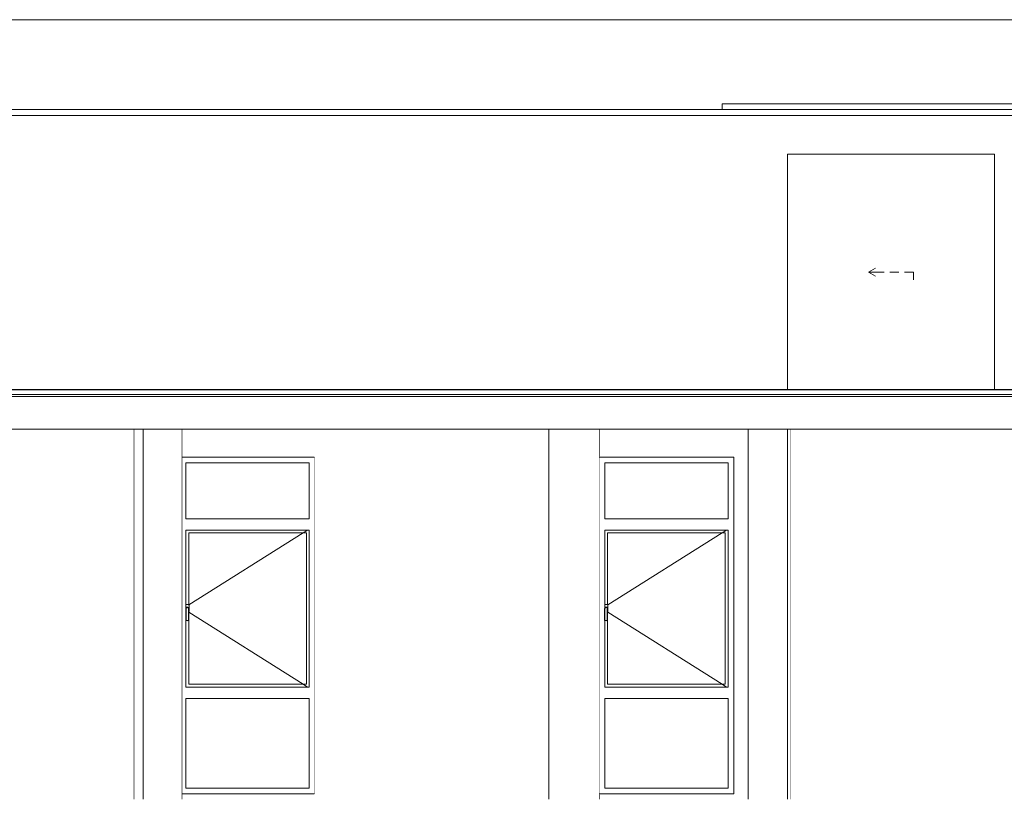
# Model space of a CAD drawing. Header units: millimetres. Extents: x -30280 to 136103, y -81242 to 8968.
# Tile 39 of 46: x 71153 to 79933, y -81242 to -74292. Entities that reach past the tile are written whole.
import ezdxf

# ---------------------------------------------------------------- set-up
doc = ezdxf.new("R2010")
doc.units = ezdxf.units.MM
doc.header["$MEASUREMENT"] = 0
doc.linetypes.add('Wipeout_Contour', pattern=[1000, 0, -1000])
for name, color, linetype in [('07_CR_Cel Ras pladur', 7, 'Continuous'), ('09_EI_Mobiliari general', 7, 'Continuous'), ('10_ESTR_Fotjats', 7, 'Continuous'), ('12_FAÇ_Façana', 7, 'Continuous'), ('14_PAV_Paviment existent', 7, 'Continuous'), ('Demolido_08_Envans', 7, 'Continuous'), ('Demolido_Puertas Archicad', 7, 'Continuous'), ('Ventanas Archicad', 7, 'Continuous')]:
    doc.layers.add(name, color=color, linetype=linetype)
for name, color, linetype, lineweight, true_color in [('07_CR_Cel Ras pladur_Pluma_Nº__102', 7, 'Continuous', 5, 0xcccccc), ('Demolido_Puertas Archicad_Pluma_Nº__3', 7, 'Continuous', 5, 0xa4a4a4), ('Ventanas Archicad_Pluma_Nº__3', 7, 'Continuous', 5, 0xa4a4a4)]:
    doc.layers.add(name, color=color, linetype=linetype, lineweight=lineweight, true_color=true_color)
for name, color, linetype, lineweight in [('09_EI_Mobiliari general_Pluma_Nº__88', 7, 'Continuous', 5), ('10_ESTR_Fotjats_Pluma_Nº__1', 7, 'Continuous', 5), ('12_FAÇ_Façana_Pluma_Nº__47', 7, 'Continuous', 20), ('14_PAV_Paviment existent_Pluma_Nº__29', 7, 'Continuous', 20), ('Demolido_08_Envans_Pluma_Nº__47', 7, 'Continuous', 20), ('Ventanas Archicad_Pluma_Nº__47', 7, 'Continuous', 20)]:
    doc.layers.add(name, color=color, linetype=linetype, lineweight=lineweight)

# ---------------------------------------------------------------- blocks, each defined once
blk = doc.blocks.new('Elem Sección_39_1', base_point=(79620.7, -77592.4))
at = {"color": 254, "linetype": 'Wipeout_Contour', "lineweight": 0, "ltscale": 886023.087086}
blk.add_wipeout([(77519.6, -81192.4), (76322.8, -81192.4), (76322.8, -81242.4), (77649.6, -81242.4), (77649.6, -77942.4), (76322.8, -77942.4), (76322.8, -78192.4), (77519.6, -78192.4)], dxfattribs=at).dxf.layer = '12_FAÇ_Façana'
at = {"layer": '12_FAÇ_Façana_Pluma_Nº__47', "color": 7, "linetype": 'Continuous', "lineweight": 20}
for p, q in [((76322.8, -77942.4), (76322.8, -78192.4)), ((76322.8, -81192.4), (76322.8, -81242.4))]:
    blk.add_line(p, q, dxfattribs=at)
blk = doc.blocks.new('Elem Sección_40_1', base_point=(79620.7, -77592.4))
at = {"color": 254, "linetype": 'Wipeout_Contour', "lineweight": 0, "ltscale": 448660.313489}
blk.add_wipeout([(78020.3, -81242.4), (80020.3, -81242.4), (80020.3, -77942.4), (78020.3, -77942.4)], dxfattribs=at).dxf.layer = '12_FAÇ_Façana'
at = {"layer": '12_FAÇ_Façana_Pluma_Nº__47', "color": 7, "linetype": 'Continuous', "lineweight": 20}
blk.add_line((78020.3, -77942.4), (78020.3, -81242.4), dxfattribs=at)
blk = doc.blocks.new('Elem Sección_41_1', base_point=(79620.7, -77592.4))
at = {"color": 254, "linetype": 'Wipeout_Contour', "lineweight": 0, "ltscale": 445788.70362}
blk.add_wipeout([(78002.8, -77942.4), (77999.6, -77942.4), (77999.6, -81242.4), (78002.8, -81242.4)], dxfattribs=at).dxf.layer = '09_EI_Mobiliari general'
at = {"layer": '09_EI_Mobiliari general_Pluma_Nº__88', "color": 7, "linetype": 'Continuous', "lineweight": 5}
blk.add_line((78002.8, -81242.4), (78002.8, -77942.4), dxfattribs=at)
blk = doc.blocks.new('Elem Sección_42_1', base_point=(79620.7, -77592.4))
at = {"color": 254, "linetype": 'Wipeout_Contour', "lineweight": 0, "ltscale": 440492.069255}
blk.add_wipeout([(75871.8, -77942.4), (75871.8, -81242.4), (76322.8, -81242.4), (76322.8, -77942.4)], dxfattribs=at).dxf.layer = '09_EI_Mobiliari general'
at = {"layer": '09_EI_Mobiliari general_Pluma_Nº__88', "color": 7, "linetype": 'Continuous', "lineweight": 5}
blk.add_line((76322.8, -81192.4), (76322.8, -78192.4), dxfattribs=at)
blk = doc.blocks.new('Elem Sección_43_1', base_point=(79620.7, -77592.4))
at = {"color": 254, "linetype": 'Wipeout_Contour', "lineweight": 0, "ltscale": 429896.560959}
blk.add_wipeout([(72170.3, -81242.4), (72252.8, -81242.4), (72252.8, -77942.4), (72170.3, -77942.4)], dxfattribs=at).dxf.layer = '09_EI_Mobiliari general'
at = {"layer": '09_EI_Mobiliari general_Pluma_Nº__88', "color": 7, "linetype": 'Continuous', "lineweight": 5}
blk.add_line((72170.3, -81242.4), (72170.3, -77942.4), dxfattribs=at)
blk = doc.blocks.new('Elem Sección_51_1', base_point=(79620.7, -77592.4))
at = {"color": 254, "linetype": 'Wipeout_Contour', "lineweight": 0, "ltscale": 430478.598995}
blk.add_wipeout([(72252.8, -77942.4), (72252.8, -81242.4), (72602.8, -81242.4), (72602.8, -77942.4)], dxfattribs=at).dxf.layer = '09_EI_Mobiliari general'
at = {"layer": '09_EI_Mobiliari general_Pluma_Nº__88', "color": 7, "linetype": 'Continuous', "lineweight": 5}
for p, q in [((72252.8, -81242.4), (72252.8, -77942.4)), ((72602.8, -81242.4), (72602.8, -77942.4))]:
    blk.add_line(p, q, dxfattribs=at)
blk = doc.blocks.new('Elem Sección_52_1', base_point=(79620.7, -77592.4))
at = {"color": 254, "linetype": 'Wipeout_Contour', "lineweight": 0, "ltscale": 445294.790671}
blk.add_wipeout([(77649.6, -81242.4), (77999.6, -81242.4), (77999.6, -77942.4), (77649.6, -77942.4)], dxfattribs=at).dxf.layer = '09_EI_Mobiliari general'
at = {"layer": '09_EI_Mobiliari general_Pluma_Nº__88', "color": 7, "linetype": 'Continuous', "lineweight": 5}
for p, q in [((77649.6, -81242.4), (77649.6, -77942.4)), ((77999.6, -81242.4), (77999.6, -77942.4))]:
    blk.add_line(p, q, dxfattribs=at)
blk = doc.blocks.new('Elem Sección_57_1', base_point=(79620.7, -77592.4))
at = {"color": 254, "linetype": 'Wipeout_Contour', "lineweight": 0, "ltscale": 445817.601639}
blk.add_wipeout([(78020.3, -77942.4), (78002.8, -77942.4), (78002.8, -81242.4), (78020.3, -81242.4)], dxfattribs=at).dxf.layer = '09_EI_Mobiliari general'
blk = doc.blocks.new('Elem Sección_58_1', base_point=(79620.7, -77592.4))
at = {"layer": '12_FAÇ_Façana_Pluma_Nº__47', "color": 7, "linetype": 'Continuous', "lineweight": 20}
for p, q in [((72694.7, -78742.4), (72694.7, -78242.4)), ((72694.7, -80217.4), (72694.7, -78867.4)), ((72694.7, -81142.4), (72694.7, -80342.4))]:
    blk.add_line(p, q, dxfattribs=at)
blk = doc.blocks.new('Elem Sección_63_1', base_point=(79620.7, -77592.4))
at = {"layer": 'Ventanas Archicad_Pluma_Nº__3', "color": 253, "linetype": 'Continuous', "lineweight": 5, "true_color": 0xa4a4a4}
for p, q in [((72744.7, -78242.4), (72744.7, -78742.4)), ((72719.7, -80217.4), (72719.7, -78867.4)), ((72769.7, -78867.4), (72769.7, -80217.4)), ((72799, -78867.4), (73709.6, -79441.4)), ((72799, -80217.4), (73709.6, -79643.3)), ((72744.7, -80342.4), (72744.7, -81142.4))]:
    blk.add_line(p, q, dxfattribs=at)
blk = doc.blocks.new('Elem Sección_67_1', base_point=(79620.7, -77592.4))
at = {"layer": 'Ventanas Archicad_Pluma_Nº__3', "color": 253, "linetype": 'Continuous', "lineweight": 5, "true_color": 0xa4a4a4}
for p, q in [((77387.3, -78742.4), (77387.3, -78242.4)), ((76394.6, -78900.8), (77362.3, -79510.9)), ((77362.3, -80217.4), (77362.3, -78867.4)), ((77412.3, -78867.4), (77412.3, -80217.4)), ((77358.8, -79515.4), (77360.1, -79510.4)), ((77358.8, -79569.4), (77358.8, -79515.4)), ((77360.1, -79510.4), (77362.3, -79508.2)), ((77362.3, -79510.9), (77412.3, -79542.4)), ((77362.3, -79573.9), (77412.3, -79542.4)), ((76394.6, -80184), (77362.3, -79573.9)), ((77360.1, -79574.4), (77358.8, -79569.4)), ((77362.3, -79576.5), (77360.1, -79574.4)), ((77361.3, -79646.4), (77361.3, -79575.5)), ((77362.3, -79647.9), (77361.3, -79646.4)), ((77387.3, -81142.4), (77387.3, -80342.4))]:
    blk.add_line(p, q, dxfattribs=at)
at = {"layer": 'Ventanas Archicad_Pluma_Nº__47', "color": 7, "linetype": 'Continuous', "lineweight": 20}
for p, q in [((77437.3, -78242.4), (77437.3, -78742.4)), ((77437.3, -78867.4), (77437.3, -80217.4)), ((77437.3, -80342.4), (77437.3, -81142.4))]:
    blk.add_line(p, q, dxfattribs=at)
blk = doc.blocks.new('Elem Sección_68_1', base_point=(79620.7, -77592.4))
at = {"color": 254, "linetype": 'Wipeout_Contour', "lineweight": 0, "ltscale": 437002.439914}
blk.add_wipeout([(73779.6, -81242.4), (75871.8, -81242.4), (75871.8, -77942.4), (73779.6, -77942.4)], dxfattribs=at).dxf.layer = '12_FAÇ_Façana'
at = {"layer": '12_FAÇ_Façana_Pluma_Nº__47', "color": 7, "linetype": 'Continuous', "lineweight": 20}
for p, q in [((75871.8, -81242.4), (75871.8, -77942.4)), ((73779.6, -78192.4), (73779.6, -81192.4))]:
    blk.add_line(p, q, dxfattribs=at)
blk = doc.blocks.new('Elem Sección_69_1', base_point=(79620.7, -77592.4))
at = {"color": 254, "linetype": 'Wipeout_Contour', "lineweight": 0, "ltscale": 1323766.627463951}
blk.add_wipeout([(76322.8, -78242.4), (76322.8, -81142.4), (76369.6, -81142.4), (76369.6, -80342.4), (76369.6, -80242.4), (76369.6, -79647.9), (76368.6, -79646.4), (76368.6, -79542.4), (76369.6, -79538.6), (76369.6, -78842.4), (76369.6, -78742.4), (76369.6, -78242.4)], dxfattribs=at).dxf.layer = 'Ventanas Archicad'
at = {"color": 254, "linetype": 'Wipeout_Contour', "lineweight": 0, "ltscale": 888795.733469}
blk.add_wipeout([(77469.6, -78842.4), (77469.6, -80242.4), (77469.6, -80342.4), (77469.6, -81142.4), (77519.6, -81142.4), (77519.6, -78242.4), (77469.6, -78242.4), (77469.6, -78742.4)], dxfattribs=at).dxf.layer = 'Ventanas Archicad'
at = {"color": 254, "linetype": 'Wipeout_Contour', "lineweight": 0, "ltscale": 658259.177936}
blk.add_wipeout([(77519.6, -78192.4), (76322.8, -78192.4), (76322.8, -78242.4), (76369.6, -78242.4), (77469.6, -78242.4), (77519.6, -78242.4)], dxfattribs=at).dxf.layer = 'Ventanas Archicad'
at = {"color": 254, "linetype": 'Wipeout_Contour', "lineweight": 0, "ltscale": 440454.734706}
blk.add_wipeout([(76369.6, -78742.4), (76369.6, -78842.4), (77469.6, -78842.4), (77469.6, -78742.4)], dxfattribs=at).dxf.layer = 'Ventanas Archicad'
at = {"color": 254, "linetype": 'Wipeout_Contour', "lineweight": 0, "ltscale": 1874621.307788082}
blk.add_wipeout([(76371.1, -79506.7), (76369.6, -79508.2), (76369.6, -79538.6), (76370.4, -79535.6), (76375.4, -79530.7), (76382.1, -79528.9), (76388.9, -79530.7), (76393.8, -79535.6), (76395.6, -79542.4), (76395.6, -79575.5), (76396.8, -79574.4), (76398.1, -79569.4), (76398.1, -79515.4), (76396.8, -79510.4), (76393.1, -79506.7), (76388.1, -79505.4), (76376.1, -79505.4)], dxfattribs=at).dxf.layer = 'Ventanas Archicad'
at = {"color": 254, "linetype": 'Wipeout_Contour', "lineweight": 0, "ltscale": 441405.868665}
blk.add_wipeout([(76372.5, -79646.8), (76370.6, -79649.4), (76382.1, -79652.4), (76382.1, -79649.3)], dxfattribs=at).dxf.layer = 'Ventanas Archicad'
at = {"color": 254, "linetype": 'Wipeout_Contour', "lineweight": 0, "ltscale": 444767.863495}
blk.add_wipeout([(76369.6, -80242.4), (76369.6, -80342.4), (77469.6, -80342.4), (77469.6, -80242.4)], dxfattribs=at).dxf.layer = 'Ventanas Archicad'
at = {"color": 254, "linetype": 'Wipeout_Contour', "lineweight": 0, "ltscale": 670920.625187}
blk.add_wipeout([(76369.6, -81142.4), (76322.8, -81142.4), (76322.8, -81192.4), (77519.6, -81192.4), (77519.6, -81142.4), (77469.6, -81142.4)], dxfattribs=at).dxf.layer = 'Ventanas Archicad'
at = {"layer": 'Ventanas Archicad_Pluma_Nº__47', "color": 7, "linetype": 'Continuous', "lineweight": 20}
for p, q in [((76322.8, -78192.4), (77519.6, -78192.4)), ((77519.6, -78192.4), (77519.6, -81192.4)), ((77519.6, -81192.4), (76322.8, -81192.4))]:
    blk.add_line(p, q, dxfattribs=at)
at = {"color": 254, "linetype": 'Wipeout_Contour', "lineweight": 0, "ltscale": 439597.394521}
blk.add_wipeout([(76369.6, -78742.4), (77469.6, -78742.4), (77469.6, -78242.4), (76369.6, -78242.4)], dxfattribs=at).dxf.layer = 'Ventanas Archicad'
at = {"color": 254, "linetype": 'Wipeout_Contour', "lineweight": 0, "ltscale": 444104.81061}
blk.add_wipeout([(77444.6, -78867.4), (77444.6, -80217.4), (77469.6, -80217.4), (77469.6, -78867.4)], dxfattribs=at).dxf.layer = 'Ventanas Archicad'
at = {"color": 254, "linetype": 'Wipeout_Contour', "lineweight": 0, "ltscale": 441435.353619}
blk.add_wipeout([(76391.8, -79646.8), (76382.1, -79649.3), (76382.1, -79652.4), (76393.6, -79649.4)], dxfattribs=at).dxf.layer = 'Ventanas Archicad'
at = {"color": 254, "linetype": 'Wipeout_Contour', "lineweight": 0, "ltscale": 446070.754069}
blk.add_wipeout([(76369.6, -81142.4), (77469.6, -81142.4), (77469.6, -80342.4), (76369.6, -80342.4)], dxfattribs=at).dxf.layer = 'Ventanas Archicad'
at = {"layer": 'Ventanas Archicad_Pluma_Nº__3', "color": 253, "linetype": 'Continuous', "lineweight": 5, "true_color": 0xa4a4a4}
for p, q in [((76369.6, -78742.4), (76369.6, -78242.4)), ((76369.6, -78242.4), (77469.6, -78242.4)), ((77469.6, -78242.4), (77469.6, -78742.4)), ((77469.6, -78742.4), (76369.6, -78742.4)), ((76369.6, -81142.4), (76369.6, -80342.4)), ((76369.6, -80342.4), (77469.6, -80342.4)), ((77469.6, -80342.4), (77469.6, -81142.4)), ((77469.6, -81142.4), (76369.6, -81142.4))]:
    blk.add_line(p, q, dxfattribs=at)
at = {"color": 254, "linetype": 'Wipeout_Contour', "lineweight": 0, "ltscale": 441381.834149}
blk.add_wipeout([(76371.6, -79645.5), (76368.6, -79646.4), (76370.6, -79649.4), (76372.5, -79646.8)], dxfattribs=at).dxf.layer = 'Ventanas Archicad'
at = {"color": 254, "linetype": 'Wipeout_Contour', "lineweight": 0, "ltscale": 441444.726477}
blk.add_wipeout([(76392.6, -79645.5), (76391.8, -79646.8), (76393.6, -79649.4), (76395.6, -79646.4)], dxfattribs=at).dxf.layer = 'Ventanas Archicad'
at = {"color": 254, "linetype": 'Wipeout_Contour', "lineweight": 0, "ltscale": 441228.123376}
blk.add_wipeout([(76368.6, -79646.4), (76371.6, -79645.5), (76371.6, -79542.8), (76368.6, -79542.4)], dxfattribs=at).dxf.layer = 'Ventanas Archicad'
at = {"color": 254, "linetype": 'Wipeout_Contour', "lineweight": 0, "ltscale": 441294.593594}
blk.add_wipeout([(76392.6, -79542.8), (76392.6, -79645.5), (76395.6, -79646.4), (76395.6, -79542.4)], dxfattribs=at).dxf.layer = 'Ventanas Archicad'
at = {"color": 254, "linetype": 'Wipeout_Contour', "lineweight": 0, "ltscale": 441072.437225}
blk.add_wipeout([(76368.6, -79542.4), (76371.6, -79542.8), (76373.1, -79537.2), (76370.4, -79535.6)], dxfattribs=at).dxf.layer = 'Ventanas Archicad'
at = {"color": 254, "linetype": 'Wipeout_Contour', "lineweight": 0, "ltscale": 441134.445505}
blk.add_wipeout([(76391.1, -79537.2), (76392.6, -79542.8), (76395.6, -79542.4), (76393.8, -79535.6)], dxfattribs=at).dxf.layer = 'Ventanas Archicad'
at = {"color": 254, "linetype": 'Wipeout_Contour', "lineweight": 0, "ltscale": 441065.510211}
blk.add_wipeout([(76370.4, -79535.6), (76373.1, -79537.2), (76376.9, -79533.4), (76375.4, -79530.7)], dxfattribs=at).dxf.layer = 'Ventanas Archicad'
at = {"color": 254, "linetype": 'Wipeout_Contour', "lineweight": 0, "ltscale": 441110.970129}
blk.add_wipeout([(76387.3, -79533.4), (76391.1, -79537.2), (76393.8, -79535.6), (76388.9, -79530.7)], dxfattribs=at).dxf.layer = 'Ventanas Archicad'
at = {"color": 254, "linetype": 'Wipeout_Contour', "lineweight": 0, "ltscale": 441071.128402}
blk.add_wipeout([(76375.4, -79530.7), (76376.9, -79533.4), (76382.1, -79532), (76382.1, -79528.9)], dxfattribs=at).dxf.layer = 'Ventanas Archicad'
at = {"color": 254, "linetype": 'Wipeout_Contour', "lineweight": 0, "ltscale": 441087.998152}
blk.add_wipeout([(76382.1, -79532), (76387.3, -79533.4), (76388.9, -79530.7), (76382.1, -79528.9)], dxfattribs=at).dxf.layer = 'Ventanas Archicad'
at = {"color": 254, "linetype": 'Wipeout_Contour', "lineweight": 0, "ltscale": 1323683.501405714}
blk.add_wipeout([(76372.5, -79646.8), (76382.1, -79649.3), (76391.8, -79646.8), (76392.6, -79645.5), (76392.6, -79542.8), (76391.1, -79537.2), (76387.3, -79533.4), (76382.1, -79532), (76376.9, -79533.4), (76373.1, -79537.2), (76371.6, -79542.8), (76371.6, -79645.5)], dxfattribs=at).dxf.layer = 'Ventanas Archicad'
at = {"color": 254, "linetype": 'Wipeout_Contour', "lineweight": 0, "ltscale": 881098.917133}
blk.add_wipeout([(76369.6, -78867.4), (76369.6, -79508.2), (76371.1, -79506.7), (76376.1, -79505.4), (76388.1, -79505.4), (76393.1, -79506.7), (76394.6, -79508.2), (76394.6, -78867.4)], dxfattribs=at).dxf.layer = 'Ventanas Archicad'
at = {"color": 254, "linetype": 'Wipeout_Contour', "lineweight": 0, "ltscale": 773306.058492}
blk.add_wipeout([(76370.6, -79649.4), (76369.6, -79647.9), (76369.6, -80217.4), (76394.6, -80217.4), (76394.6, -79647.9), (76393.6, -79649.4), (76382.1, -79652.4)], dxfattribs=at).dxf.layer = 'Ventanas Archicad'
at = {"color": 254, "linetype": 'Wipeout_Contour', "lineweight": 0, "ltscale": 660968.940305}
blk.add_wipeout([(76369.6, -78842.4), (76369.6, -78867.4), (76394.6, -78867.4), (77444.6, -78867.4), (77469.6, -78867.4), (77469.6, -78842.4)], dxfattribs=at).dxf.layer = 'Ventanas Archicad'
at = {"color": 254, "linetype": 'Wipeout_Contour', "lineweight": 0, "ltscale": 666862.123041}
blk.add_wipeout([(76369.6, -80242.4), (77469.6, -80242.4), (77469.6, -80217.4), (77444.6, -80217.4), (76394.6, -80217.4), (76369.6, -80217.4)], dxfattribs=at).dxf.layer = 'Ventanas Archicad'
at = {"color": 254, "linetype": 'Wipeout_Contour', "lineweight": 0, "ltscale": 1325065.21407118}
blk.add_wipeout([(76394.6, -79508.2), (76396.8, -79510.4), (76398.1, -79515.4), (76398.1, -79569.4), (76396.8, -79574.4), (76395.6, -79575.5), (76395.6, -79646.4), (76394.6, -79647.9), (76394.6, -80217.4), (77444.6, -80217.4), (77444.6, -78867.4), (76394.6, -78867.4)], dxfattribs=at).dxf.layer = 'Ventanas Archicad'
at = {"layer": 'Ventanas Archicad_Pluma_Nº__3', "color": 253, "linetype": 'Continuous', "lineweight": 5, "true_color": 0xa4a4a4}
for p, q in [((76369.6, -79538.6), (76369.6, -78842.4)), ((76369.6, -78842.4), (77469.6, -78842.4)), ((77455, -78842.4), (77415.3, -78867.4)), ((77469.6, -78842.4), (77469.6, -80242.4)), ((76394.6, -79508.2), (76394.6, -78867.4)), ((76394.6, -78867.4), (77444.6, -78867.4)), ((77415.3, -78867.4), (76396.2, -79509.8)), ((77444.6, -78867.4), (77444.6, -80217.4)), ((76368.6, -79542.4), (76370.4, -79535.6)), ((76368.6, -79646.4), (76368.6, -79542.4)), ((76371.1, -79506.7), (76369.6, -79508.2)), ((76370.4, -79535.6), (76375.4, -79530.7)), ((76376.1, -79505.4), (76371.1, -79506.7)), ((76371.6, -79542.8), (76373.1, -79537.2)), ((76371.6, -79645.5), (76371.6, -79542.8)), ((76373.1, -79537.2), (76376.9, -79533.4)), ((76375.4, -79530.7), (76382.1, -79528.9)), ((76388.1, -79505.4), (76376.1, -79505.4)), ((76376.9, -79533.4), (76382.1, -79532)), ((76382.1, -79528.9), (76388.9, -79530.7)), ((76382.1, -79532), (76387.3, -79533.4)), ((76387.3, -79533.4), (76391.1, -79537.2)), ((76393.1, -79506.7), (76388.1, -79505.4)), ((76388.9, -79530.7), (76393.8, -79535.6)), ((76391.1, -79537.2), (76392.6, -79542.8)), ((76392.6, -79542.8), (76392.6, -79645.5)), ((76396.8, -79510.4), (76393.1, -79506.7)), ((76393.8, -79535.6), (76395.6, -79542.4)), ((76395.6, -79542.4), (76395.6, -79646.4)), ((76398.1, -79515.4), (76396.8, -79510.4)), ((76398.1, -79569.4), (76398.1, -79515.4)), ((76395.6, -79575.5), (76396.8, -79574.4)), ((77415.3, -80217.4), (76396.2, -79574.9)), ((76396.8, -79574.4), (76398.1, -79569.4)), ((76370.6, -79649.4), (76368.6, -79646.4)), ((76369.6, -80242.4), (76369.6, -79647.9)), ((76382.1, -79652.4), (76370.6, -79649.4)), ((76372.5, -79646.8), (76371.6, -79645.5)), ((76382.1, -79649.3), (76372.5, -79646.8)), ((76391.8, -79646.8), (76382.1, -79649.3)), ((76393.6, -79649.4), (76382.1, -79652.4)), ((76392.6, -79645.5), (76391.8, -79646.8)), ((76395.6, -79646.4), (76393.6, -79649.4)), ((76394.6, -80217.4), (76394.6, -79647.9)), ((77469.6, -80242.4), (76369.6, -80242.4)), ((77444.6, -80217.4), (76394.6, -80217.4)), ((77455, -80242.4), (77415.3, -80217.4))]:
    blk.add_line(p, q, dxfattribs=at)
blk = doc.blocks.new('Elem Sección_70_1', base_point=(79620.7, -77592.4))
at = {"color": 254, "linetype": 'Wipeout_Contour', "lineweight": 0, "ltscale": 425085.791651}
blk.add_wipeout([(68623.3, -81242.4), (72170.3, -81242.4), (72170.3, -77942.4), (68623.3, -77942.4)], dxfattribs=at).dxf.layer = '12_FAÇ_Façana'
at = {"layer": '12_FAÇ_Façana_Pluma_Nº__47', "color": 7, "linetype": 'Continuous', "lineweight": 20}
blk.add_line((68623.3, -77942.4), (68623.3, -81242.4), dxfattribs=at)
blk = doc.blocks.new('Elem Sección_71_1', base_point=(79620.7, -77592.4))
at = {"color": 254, "linetype": 'Wipeout_Contour', "lineweight": 0, "ltscale": 428049.778562}
blk.add_wipeout([(72602.8, -77942.4), (72602.8, -78192.4), (73779.6, -78192.4), (73779.6, -77942.4)], dxfattribs=at).dxf.layer = '12_FAÇ_Façana'
at = {"color": 254, "linetype": 'Wipeout_Contour', "lineweight": 0, "ltscale": 437326.60508}
blk.add_wipeout([(72602.8, -81242.4), (73779.6, -81242.4), (73779.6, -81192.4), (72602.8, -81192.4)], dxfattribs=at).dxf.layer = '12_FAÇ_Façana'
blk = doc.blocks.new('Elem Sección_72_1', base_point=(79620.7, -77592.4))
at = {"color": 254, "linetype": 'Wipeout_Contour', "lineweight": 0, "ltscale": 1293164.967236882}
blk.add_wipeout([(72602.8, -78242.4), (72602.8, -81142.4), (72634.6, -81142.4), (72634.6, -80342.4), (72634.6, -80242.4), (72634.6, -79647.9), (72633.6, -79646.4), (72633.6, -79542.4), (72634.6, -79538.6), (72634.6, -78842.4), (72634.6, -78742.4), (72634.6, -78242.4)], dxfattribs=at).dxf.layer = 'Ventanas Archicad'
at = {"color": 254, "linetype": 'Wipeout_Contour', "lineweight": 0, "ltscale": 868213.100161}
blk.add_wipeout([(73734.6, -78842.4), (73734.6, -80242.4), (73734.6, -80342.4), (73734.6, -81142.4), (73779.6, -81142.4), (73779.6, -78242.4), (73734.6, -78242.4), (73734.6, -78742.4)], dxfattribs=at).dxf.layer = 'Ventanas Archicad'
at = {"color": 254, "linetype": 'Wipeout_Contour', "lineweight": 0, "ltscale": 642759.335587}
blk.add_wipeout([(72602.8, -78192.4), (72602.8, -78242.4), (72634.6, -78242.4), (73734.6, -78242.4), (73779.6, -78242.4), (73779.6, -78192.4)], dxfattribs=at).dxf.layer = 'Ventanas Archicad'
at = {"color": 254, "linetype": 'Wipeout_Contour', "lineweight": 0, "ltscale": 430151.441079}
blk.add_wipeout([(72634.6, -78742.4), (72634.6, -78842.4), (73734.6, -78842.4), (73734.6, -78742.4)], dxfattribs=at).dxf.layer = 'Ventanas Archicad'
at = {"color": 254, "linetype": 'Wipeout_Contour', "lineweight": 0, "ltscale": 1831210.731093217}
blk.add_wipeout([(72636.1, -79506.7), (72634.6, -79508.2), (72634.6, -79538.6), (72635.4, -79535.6), (72640.4, -79530.7), (72647.1, -79528.9), (72653.9, -79530.7), (72658.8, -79535.6), (72660.6, -79542.4), (72660.6, -79575.5), (72661.8, -79574.4), (72663.1, -79569.4), (72663.1, -79515.4), (72661.8, -79510.4), (72658.1, -79506.7), (72653.1, -79505.4), (72641.1, -79505.4)], dxfattribs=at).dxf.layer = 'Ventanas Archicad'
at = {"color": 254, "linetype": 'Wipeout_Contour', "lineweight": 0, "ltscale": 431200.404829}
blk.add_wipeout([(72635.6, -79649.4), (72647.1, -79652.4), (72647.1, -79649.3), (72637.5, -79646.8)], dxfattribs=at).dxf.layer = 'Ventanas Archicad'
at = {"color": 254, "linetype": 'Wipeout_Contour', "lineweight": 0, "ltscale": 434566.843039}
blk.add_wipeout([(72634.6, -80242.4), (72634.6, -80342.4), (73734.6, -80342.4), (73734.6, -80242.4)], dxfattribs=at).dxf.layer = 'Ventanas Archicad'
at = {"color": 254, "linetype": 'Wipeout_Contour', "lineweight": 0, "ltscale": 655720.134551}
blk.add_wipeout([(72602.8, -81192.4), (73779.6, -81192.4), (73779.6, -81142.4), (73734.6, -81142.4), (72634.6, -81142.4), (72602.8, -81142.4)], dxfattribs=at).dxf.layer = 'Ventanas Archicad'
at = {"layer": 'Ventanas Archicad_Pluma_Nº__47', "color": 7, "linetype": 'Continuous', "lineweight": 20}
for p, q in [((73779.6, -78192.4), (72602.8, -78192.4)), ((73779.6, -81192.4), (72602.8, -81192.4))]:
    blk.add_line(p, q, dxfattribs=at)
at = {"color": 254, "linetype": 'Wipeout_Contour', "lineweight": 0, "ltscale": 429273.496046}
blk.add_wipeout([(72634.6, -78742.4), (73734.6, -78742.4), (73734.6, -78242.4), (72634.6, -78242.4)], dxfattribs=at).dxf.layer = 'Ventanas Archicad'
at = {"color": 254, "linetype": 'Wipeout_Contour', "lineweight": 0, "ltscale": 433813.820689}
blk.add_wipeout([(73709.6, -78867.4), (73709.6, -80217.4), (73734.6, -80217.4), (73734.6, -78867.4)], dxfattribs=at).dxf.layer = 'Ventanas Archicad'
at = {"color": 254, "linetype": 'Wipeout_Contour', "lineweight": 0, "ltscale": 431229.11173}
blk.add_wipeout([(72656.8, -79646.8), (72647.1, -79649.3), (72647.1, -79652.4), (72658.6, -79649.4)], dxfattribs=at).dxf.layer = 'Ventanas Archicad'
at = {"color": 254, "linetype": 'Wipeout_Contour', "lineweight": 0, "ltscale": 435900.153513}
blk.add_wipeout([(72634.6, -81142.4), (73734.6, -81142.4), (73734.6, -80342.4), (72634.6, -80342.4)], dxfattribs=at).dxf.layer = 'Ventanas Archicad'
at = {"layer": 'Ventanas Archicad_Pluma_Nº__3', "color": 253, "linetype": 'Continuous', "lineweight": 5, "true_color": 0xa4a4a4}
for p, q in [((72634.6, -78742.4), (72634.6, -78242.4)), ((72634.6, -78242.4), (73734.6, -78242.4)), ((73734.6, -78242.4), (73734.6, -78742.4)), ((73734.6, -78742.4), (72634.6, -78742.4)), ((72634.6, -81142.4), (72634.6, -80342.4)), ((72634.6, -80342.4), (73734.6, -80342.4)), ((73734.6, -80342.4), (73734.6, -81142.4)), ((73734.6, -81142.4), (72634.6, -81142.4))]:
    blk.add_line(p, q, dxfattribs=at)
at = {"color": 254, "linetype": 'Wipeout_Contour', "lineweight": 0, "ltscale": 431176.637609}
blk.add_wipeout([(72636.6, -79645.5), (72633.6, -79646.4), (72635.6, -79649.4), (72637.5, -79646.8)], dxfattribs=at).dxf.layer = 'Ventanas Archicad'
at = {"color": 254, "linetype": 'Wipeout_Contour', "lineweight": 0, "ltscale": 431237.870349}
blk.add_wipeout([(72657.6, -79645.5), (72656.8, -79646.8), (72658.6, -79649.4), (72660.6, -79646.4)], dxfattribs=at).dxf.layer = 'Ventanas Archicad'
at = {"color": 254, "linetype": 'Wipeout_Contour', "lineweight": 0, "ltscale": 431019.375235}
blk.add_wipeout([(72633.6, -79646.4), (72636.6, -79645.5), (72636.6, -79542.8), (72633.6, -79542.4)], dxfattribs=at).dxf.layer = 'Ventanas Archicad'
at = {"color": 254, "linetype": 'Wipeout_Contour', "lineweight": 0, "ltscale": 431084.092521}
blk.add_wipeout([(72657.6, -79542.8), (72657.6, -79645.5), (72660.6, -79646.4), (72660.6, -79542.4)], dxfattribs=at).dxf.layer = 'Ventanas Archicad'
at = {"color": 254, "linetype": 'Wipeout_Contour', "lineweight": 0, "ltscale": 430859.889244}
blk.add_wipeout([(72633.6, -79542.4), (72636.6, -79542.8), (72638.1, -79537.2), (72635.4, -79535.6)], dxfattribs=at).dxf.layer = 'Ventanas Archicad'
at = {"color": 254, "linetype": 'Wipeout_Contour', "lineweight": 0, "ltscale": 430920.263294}
blk.add_wipeout([(72658.8, -79535.6), (72656.1, -79537.2), (72657.6, -79542.8), (72660.6, -79542.4)], dxfattribs=at).dxf.layer = 'Ventanas Archicad'
at = {"color": 254, "linetype": 'Wipeout_Contour', "lineweight": 0, "ltscale": 430852.383779}
blk.add_wipeout([(72635.4, -79535.6), (72638.1, -79537.2), (72641.9, -79533.4), (72640.4, -79530.7)], dxfattribs=at).dxf.layer = 'Ventanas Archicad'
at = {"color": 254, "linetype": 'Wipeout_Contour', "lineweight": 0, "ltscale": 430896.645669}
blk.add_wipeout([(72653.9, -79530.7), (72652.3, -79533.4), (72656.1, -79537.2), (72658.8, -79535.6)], dxfattribs=at).dxf.layer = 'Ventanas Archicad'
at = {"color": 254, "linetype": 'Wipeout_Contour', "lineweight": 0, "ltscale": 430857.419526}
blk.add_wipeout([(72640.4, -79530.7), (72641.9, -79533.4), (72647.1, -79532), (72647.1, -79528.9)], dxfattribs=at).dxf.layer = 'Ventanas Archicad'
at = {"color": 254, "linetype": 'Wipeout_Contour', "lineweight": 0, "ltscale": 430873.844714}
blk.add_wipeout([(72647.1, -79528.9), (72647.1, -79532), (72652.3, -79533.4), (72653.9, -79530.7)], dxfattribs=at).dxf.layer = 'Ventanas Archicad'
at = {"color": 254, "linetype": 'Wipeout_Contour', "lineweight": 0, "ltscale": 1293052.244726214}
blk.add_wipeout([(72637.5, -79646.8), (72647.1, -79649.3), (72656.8, -79646.8), (72657.6, -79645.5), (72657.6, -79542.8), (72656.1, -79537.2), (72652.3, -79533.4), (72647.1, -79532), (72641.9, -79533.4), (72638.1, -79537.2), (72636.6, -79542.8), (72636.6, -79645.5)], dxfattribs=at).dxf.layer = 'Ventanas Archicad'
at = {"color": 254, "linetype": 'Wipeout_Contour', "lineweight": 0, "ltscale": 860645.8194}
blk.add_wipeout([(72634.6, -78867.4), (72634.6, -79508.2), (72636.1, -79506.7), (72641.1, -79505.4), (72653.1, -79505.4), (72658.1, -79506.7), (72659.6, -79508.2), (72659.6, -78867.4)], dxfattribs=at).dxf.layer = 'Ventanas Archicad'
at = {"color": 254, "linetype": 'Wipeout_Contour', "lineweight": 0, "ltscale": 755465.148608}
blk.add_wipeout([(72635.6, -79649.4), (72634.6, -79647.9), (72634.6, -80217.4), (72659.6, -80217.4), (72659.6, -79647.9), (72658.6, -79649.4), (72647.1, -79652.4)], dxfattribs=at).dxf.layer = 'Ventanas Archicad'
at = {"color": 254, "linetype": 'Wipeout_Contour', "lineweight": 0, "ltscale": 645520.862615}
blk.add_wipeout([(72634.6, -78842.4), (72634.6, -78867.4), (72659.6, -78867.4), (73709.6, -78867.4), (73734.6, -78867.4), (73734.6, -78842.4)], dxfattribs=at).dxf.layer = 'Ventanas Archicad'
at = {"color": 254, "linetype": 'Wipeout_Contour', "lineweight": 0, "ltscale": 651553.784915}
blk.add_wipeout([(72634.6, -80217.4), (72634.6, -80242.4), (73734.6, -80242.4), (73734.6, -80217.4), (73709.6, -80217.4), (72659.6, -80217.4)], dxfattribs=at).dxf.layer = 'Ventanas Archicad'
at = {"color": 254, "linetype": 'Wipeout_Contour', "lineweight": 0, "ltscale": 1294388.14945456}
blk.add_wipeout([(72659.6, -79508.2), (72661.8, -79510.4), (72663.1, -79515.4), (72663.1, -79569.4), (72661.8, -79574.4), (72660.6, -79575.5), (72660.6, -79646.4), (72659.6, -79647.9), (72659.6, -80217.4), (73709.6, -80217.4), (73709.6, -78867.4), (72659.6, -78867.4)], dxfattribs=at).dxf.layer = 'Ventanas Archicad'
at = {"layer": 'Ventanas Archicad_Pluma_Nº__3', "color": 253, "linetype": 'Continuous', "lineweight": 5, "true_color": 0xa4a4a4}
for p, q in [((72634.6, -79538.6), (72634.6, -78842.4)), ((72634.6, -78842.4), (73734.6, -78842.4)), ((73720, -78842.4), (73680.3, -78867.4)), ((73734.6, -78842.4), (73734.6, -80242.4)), ((72659.6, -79508.2), (72659.6, -78867.4)), ((72659.6, -78867.4), (73709.6, -78867.4)), ((73680.3, -78867.4), (72661.2, -79509.8)), ((73709.6, -78867.4), (73709.6, -80217.4)), ((72633.6, -79542.4), (72635.4, -79535.6)), ((72633.6, -79646.4), (72633.6, -79542.4)), ((72636.1, -79506.7), (72634.6, -79508.2)), ((72635.4, -79535.6), (72640.4, -79530.7)), ((72641.1, -79505.4), (72636.1, -79506.7)), ((72636.6, -79542.8), (72638.1, -79537.2)), ((72636.6, -79645.5), (72636.6, -79542.8)), ((72638.1, -79537.2), (72641.9, -79533.4)), ((72640.4, -79530.7), (72647.1, -79528.9)), ((72653.1, -79505.4), (72641.1, -79505.4)), ((72641.9, -79533.4), (72647.1, -79532)), ((72647.1, -79528.9), (72653.9, -79530.7)), ((72647.1, -79532), (72652.3, -79533.4)), ((72652.3, -79533.4), (72656.1, -79537.2)), ((72658.1, -79506.7), (72653.1, -79505.4)), ((72653.9, -79530.7), (72658.8, -79535.6)), ((72656.1, -79537.2), (72657.6, -79542.8)), ((72657.6, -79542.8), (72657.6, -79645.5)), ((72661.8, -79510.4), (72658.1, -79506.7)), ((72658.8, -79535.6), (72660.6, -79542.4)), ((72660.6, -79542.4), (72660.6, -79646.4)), ((72663.1, -79515.4), (72661.8, -79510.4)), ((72663.1, -79569.4), (72663.1, -79515.4)), ((72660.6, -79575.5), (72661.8, -79574.4)), ((73680.3, -80217.4), (72661.2, -79574.9)), ((72661.8, -79574.4), (72663.1, -79569.4)), ((72635.6, -79649.4), (72633.6, -79646.4)), ((72634.6, -80242.4), (72634.6, -79647.9)), ((72647.1, -79652.4), (72635.6, -79649.4)), ((72637.5, -79646.8), (72636.6, -79645.5)), ((72647.1, -79649.3), (72637.5, -79646.8)), ((72656.8, -79646.8), (72647.1, -79649.3)), ((72658.6, -79649.4), (72647.1, -79652.4)), ((72657.6, -79645.5), (72656.8, -79646.8)), ((72660.6, -79646.4), (72658.6, -79649.4)), ((72659.6, -80217.4), (72659.6, -79647.9)), ((73734.6, -80242.4), (72634.6, -80242.4)), ((73709.6, -80217.4), (72659.6, -80217.4)), ((73720, -80242.4), (73680.3, -80217.4))]:
    blk.add_line(p, q, dxfattribs=at)
blk = doc.blocks.new('Elem Sección_93_1', base_point=(79620.7, -77592.4))
at = {"color": 254, "linetype": 'Wipeout_Contour', "lineweight": 0, "ltscale": 640246.02484}
blk.add_wipeout([(80049.6, -74292.4), (70659.8, -74292.4), (70659.8, -75092.4), (77416.9, -75092.4), (77416.9, -75042.4), (80049.6, -75042.4)], dxfattribs=at).dxf.layer = 'Demolido_08_Envans'
at = {"color": 254, "linetype": 'Wipeout_Contour', "lineweight": 0, "ltscale": 869153.973301}
blk.add_wipeout([(70659.8, -77590.4), (77999.6, -77590.4), (77999.6, -75492.4), (79844.9, -75492.4), (79844.9, -77590.4), (80049.6, -77590.4), (80049.6, -75145.4), (70659.8, -75145.4)], dxfattribs=at).dxf.layer = 'Demolido_08_Envans'
at = {"color": 254, "linetype": 'Wipeout_Contour', "lineweight": 0, "ltscale": 435152.614283}
blk.add_wipeout([(77416.9, -75042.4), (77416.9, -75092.4), (80049.6, -75092.4), (80049.6, -75042.4)], dxfattribs=at).dxf.layer = 'Demolido_08_Envans'
at = {"layer": 'Demolido_08_Envans_Pluma_Nº__47', "color": 7, "linetype": 'Continuous', "lineweight": 20}
for p in [(77416.9, -75092.4), (80049.6, -75042.4)]:
    blk.add_line(p, (77416.9, -75042.4), dxfattribs=at)
blk = doc.blocks.new('Elem Sección_94_1', base_point=(79620.7, -77592.4))
at = {"color": 254, "linetype": 'Wipeout_Contour', "lineweight": 0, "ltscale": 439786.943854}
blk.add_wipeout([(77999.6, -77590.4), (79844.9, -77590.4), (79844.9, -75492.4), (77999.6, -75492.4)], dxfattribs=at).dxf.layer = 'Demolido_Puertas Archicad'
at = {"layer": 'Demolido_Puertas Archicad_Pluma_Nº__3', "color": 253, "linetype": 'Continuous', "lineweight": 5, "true_color": 0xa4a4a4}
for p, q in [((79844.9, -75492.4), (77999.6, -75492.4)), ((77999.6, -75492.4), (77999.6, -77590.4)), ((79844.9, -77590.4), (79844.9, -75492.4)), ((78722.3, -76542.4), (78782.9, -76507.4)), ((78802.3, -76542.4), (78722.3, -76542.4)), ((78722.3, -76542.4), (78782.9, -76577.4)), ((78862.3, -76542.4), (78802.3, -76542.4)), ((78992.3, -76542.4), (78912.3, -76542.4)), ((79122.3, -76542.4), (79042.3, -76542.4)), ((79122.3, -76542.4), (79122.3, -76612.4))]:
    blk.add_line(p, q, dxfattribs=at)
blk = doc.blocks.new('Elem Sección_119_1', base_point=(79620.7, -77592.4))
at = {"layer": '10_ESTR_Fotjats_Pluma_Nº__1', "color": 7, "linetype": 'Continuous', "lineweight": 5}
for p, q in [((87529.5, -77632.4), (54775.7, -77632.4)), ((87529.5, -77652.4), (54775.7, -77652.4)), ((87529.5, -77942.4), (54775.7, -77942.4))]:
    blk.add_line(p, q, dxfattribs=at)
blk = doc.blocks.new('Elem Sección_120_1', base_point=(79620.7, -77592.4))
at = {"layer": '10_ESTR_Fotjats_Pluma_Nº__1', "color": 7, "linetype": 'Continuous', "lineweight": 5}
blk.add_line((87529.5, -74292.4), (54775.7, -74292.4), dxfattribs=at)
blk = doc.blocks.new('Elem Sección_123_1', base_point=(79620.7, -77592.4))
at = {"layer": '14_PAV_Paviment existent_Pluma_Nº__29', "color": 7, "linetype": 'Continuous', "lineweight": 20}
for p, q in [((86299.6, -77590.4), (54775.7, -77590.4)), ((86299.6, -77592.4), (54775.7, -77592.4))]:
    blk.add_line(p, q, dxfattribs=at)
blk = doc.blocks.new('Elem Sección_125_1', base_point=(79620.7, -77592.4))
at = {"color": 254, "linetype": 'Wipeout_Contour', "lineweight": 0, "ltscale": 422284.466875}
blk.add_wipeout([(59451, -75145.4), (87529.5, -75145.4), (87529.5, -75092.4), (59451, -75092.4)], dxfattribs=at).dxf.layer = '07_CR_Cel Ras pladur'
at = {"layer": '07_CR_Cel Ras pladur_Pluma_Nº__102', "color": 254, "linetype": 'Continuous', "lineweight": 5, "true_color": 0xcccccc}
for p, q in [((59451, -75092.4), (87529.5, -75092.4)), ((59451, -75145.4), (87529.5, -75145.4))]:
    blk.add_line(p, q, dxfattribs=at)

msp = doc.modelspace()

# ---------------------------------------------------------------- block references
at = {"layer": '09_EI_Mobiliari general', "lineweight": 0}
msp.add_blockref('Elem Sección_43_1', (79620.736, -77592.372), dxfattribs=at)
at = {"layer": '12_FAÇ_Façana', "lineweight": 0}
for name in ['Elem Sección_39_1', 'Elem Sección_40_1', 'Elem Sección_58_1']:
    msp.add_blockref(name, (79620.736, -77592.372), dxfattribs=at)
at = {"layer": 'Demolido_08_Envans', "lineweight": 0}
msp.add_blockref('Elem Sección_93_1', (79620.736, -77592.372), dxfattribs=at)
at = {"layer": 'Ventanas Archicad', "lineweight": 0}
msp.add_blockref('Elem Sección_63_1', (79620.736, -77592.372), dxfattribs=at)

# ---------------------------------------------------------------- next in the draw order: block references
at = {"layer": '07_CR_Cel Ras pladur', "lineweight": 0}
msp.add_blockref('Elem Sección_125_1', (79620.736, -77592.372), dxfattribs=at)
at = {"layer": '09_EI_Mobiliari general', "lineweight": 0}
for name in ['Elem Sección_51_1', 'Elem Sección_42_1', 'Elem Sección_41_1']:
    msp.add_blockref(name, (79620.736, -77592.372), dxfattribs=at)
at = {"layer": '10_ESTR_Fotjats', "lineweight": 0}
msp.add_blockref('Elem Sección_120_1', (79620.736, -77592.372), dxfattribs=at)
at = {"layer": '12_FAÇ_Façana', "lineweight": 0}
msp.add_blockref('Elem Sección_70_1', (79620.736, -77592.372), dxfattribs=at)
at = {"layer": 'Demolido_Puertas Archicad', "lineweight": 0}
msp.add_blockref('Elem Sección_94_1', (79620.736, -77592.372), dxfattribs=at)
at = {"layer": 'Ventanas Archicad', "lineweight": 0}
msp.add_blockref('Elem Sección_67_1', (79620.736, -77592.372), dxfattribs=at)

# ---------------------------------------------------------------- next in the draw order: block references
at = {"layer": '09_EI_Mobiliari general', "lineweight": 0}
msp.add_blockref('Elem Sección_52_1', (79620.736, -77592.372), dxfattribs=at)
at = {"layer": '12_FAÇ_Façana', "lineweight": 0}
msp.add_blockref('Elem Sección_68_1', (79620.736, -77592.372), dxfattribs=at)
at = {"layer": '14_PAV_Paviment existent', "lineweight": 0}
msp.add_blockref('Elem Sección_123_1', (79620.736, -77592.372), dxfattribs=at)
at = {"layer": 'Ventanas Archicad', "lineweight": 0}
msp.add_blockref('Elem Sección_69_1', (79620.736, -77592.372), dxfattribs=at)

# ---------------------------------------------------------------- next in the draw order: block references
at = {"layer": '09_EI_Mobiliari general', "lineweight": 0}
msp.add_blockref('Elem Sección_57_1', (79620.736, -77592.372), dxfattribs=at)
at = {"layer": '12_FAÇ_Façana', "lineweight": 0}
msp.add_blockref('Elem Sección_71_1', (79620.736, -77592.372), dxfattribs=at)

# ---------------------------------------------------------------- next in the draw order: block references
at = {"layer": '10_ESTR_Fotjats', "lineweight": 0}
msp.add_blockref('Elem Sección_119_1', (79620.736, -77592.372), dxfattribs=at)
at = {"layer": 'Ventanas Archicad', "lineweight": 0}
msp.add_blockref('Elem Sección_72_1', (79620.736, -77592.372), dxfattribs=at)

doc.saveas('drawing.dxf')
